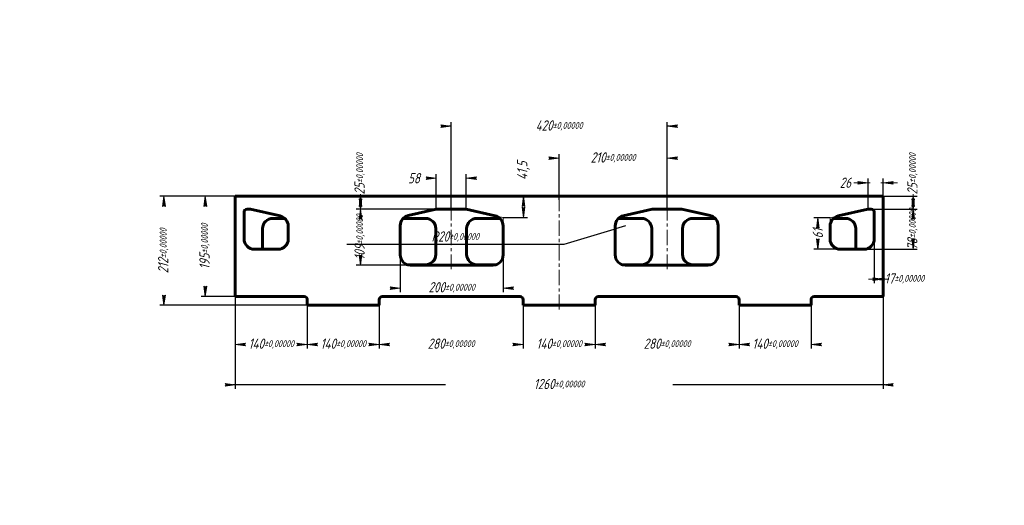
# Model space of a CAD drawing. Header units: millimetres. Extents: x 0 to 841, y 0 to 594.
# Tile 6 of 9: x 0 to 479, y 358 to 594. Entities that reach past the tile are written whole.
import ezdxf

# ---------------------------------------------------------------- set-up
doc = ezdxf.new("R2010")
doc.units = ezdxf.units.MM
for name, pattern in [('K5LT_AXLED', [12, 7.5, -1.5, 1.5, -1.5]), ('K5LT_BASIC', [0]), ('K5LT_THIN', [0])]:
    doc.linetypes.add(name, pattern=pattern)
doc.layers.add('Системный слой', color=7, linetype='Continuous')
doc.styles.add('KDIMTEXTSTYLE', font='GOST_AU.SHX', dxfattribs={"width": 0.96, "oblique": 15, "height": 5})
doc.dimstyles.new('KDIMSTYLE (0.25)', dxfattribs={"dimtxt": 5, "dimasz": 1, "dimexe": 2, "dimexo": 0, "dimgap": 1, "dimtad": 1, "dimlfac": 4, "dimtxsty": 'KDIMTEXTSTYLE', "dimsah": 1, "dimcen": 0, "dimdle": 1, "dimadec": 0, "dimazin": 0, "dimtfac": 0.667, "dimtmove": 0, "dimatfit": 3, "dimfxl": 1, "dimtvp": 1, "dimtolj": 1, "dimtzin": 0, "dimarcsym": 0})

# ---------------------------------------------------------------- blocks, each defined once
blk = doc.blocks.new('KDIMARROW_01')
at = {"layer": 'Системный слой'}
blk.add_hatch(color=0, dxfattribs=at).paths.add_polyline_path([(-5, -0.6582624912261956), (0, 0), (-5, 0.658262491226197), (-4.5, 5.51091059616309e-16)])
at = {"layer": 'Системный слой', "color": 0, "linetype": 'K5LT_THIN', "lineweight": 18}
for p, q in [((-4.5, 5.51091059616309e-16), (-5, 0.658262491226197)), ((-5, 0.658262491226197), (0, 0)), ((0, 0), (-5, -0.6582624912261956)), ((-5, -0.6582624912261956), (-4.5, 5.51091059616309e-16)), ((0, 0), (-1, 0))]:
    blk.add_line(p, q, dxfattribs=at)
blk = doc.blocks.new('KDIMARROW_02')
at = {"layer": 'Системный слой'}
blk.add_hatch(color=0, dxfattribs=at).paths.add_polyline_path([(4.5, -5.51091059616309e-16), (5, 0.6582624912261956), (0, 0), (5, -0.658262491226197)])
at = {"layer": 'Системный слой', "color": 0, "linetype": 'K5LT_THIN', "lineweight": 18}
for p, q in [((0, 0), (-1, 0)), ((5, 0.6582624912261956), (0, 0)), ((0, 0), (5, -0.658262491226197)), ((0, 0), (7, -8.572527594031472e-16)), ((4.5, -5.51091059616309e-16), (5, 0.6582624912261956)), ((5, -0.658262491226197), (4.5, -5.51091059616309e-16))]:
    blk.add_line(p, q, dxfattribs=at)

msp = doc.modelspace()

# ---------------------------------------------------------------- linework, layer by layer
at = {"layer": 'Системный слой', "color": 150, "linetype": 'K5LT_BASIC', "lineweight": 60, "true_color": 0x0080ff}
for p, q in [((104.845256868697, 508.2030336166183), (419.845256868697, 508.2030336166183)), ((104.845256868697, 459.4530336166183), (104.845256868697, 508.2030336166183)), ((419.845256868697, 508.2030336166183), (419.845256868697, 459.4530336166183)), ((109.095256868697, 500.4530336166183), (109.095256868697, 487.4530336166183)), ((110.5952568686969, 501.9530336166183), (111.9091453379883, 501.9530336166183)), ((126.7093808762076, 498.6088074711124), (112.2433825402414, 501.9153213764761)), ((202.6121222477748, 501.9530336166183), (188.9811328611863, 498.8373788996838)), ((202.6121222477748, 501.9530336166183), (217.0783914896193, 501.9530336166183)), ((231.2093808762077, 498.7230931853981), (217.0783914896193, 501.9530336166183)), ((293.4811328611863, 498.7230931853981), (307.6121222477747, 501.9530336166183)), ((322.0783914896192, 501.9530336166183), (307.6121222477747, 501.9530336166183)), ((322.0783914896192, 501.9530336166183), (335.7093808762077, 498.8373788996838)), ((397.9811328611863, 498.6088074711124), (412.4471311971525, 501.9153213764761)), ((414.095256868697, 501.9530336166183), (412.7813683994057, 501.9530336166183)), ((415.595256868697, 500.4530336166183), (415.595256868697, 487.4530336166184)), ((128.937803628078, 497.4530336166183), (123.095256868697, 497.4530336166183)), ((130.595256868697, 487.4530336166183), (130.595256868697, 493.734514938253)), ((185.095256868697, 493.9630863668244), (185.095256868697, 479.7030336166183)), ((197.345256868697, 497.4530336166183), (186.5147166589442, 497.4530336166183)), ((233.5607301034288, 497.4530336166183), (222.345256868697, 497.4530336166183)), ((235.095256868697, 479.7030336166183), (235.095256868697, 493.8488006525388)), ((289.595256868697, 479.7030336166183), (289.595256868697, 493.8488006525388)), ((291.1297836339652, 497.4530336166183), (302.3452568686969, 497.4530336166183)), ((327.345256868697, 497.4530336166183), (338.1757970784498, 497.4530336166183)), ((339.595256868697, 493.9630863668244), (339.595256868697, 479.7030336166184)), ((394.095256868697, 487.4530336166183), (394.095256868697, 493.734514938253)), ((395.752710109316, 497.4530336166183), (401.595256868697, 497.4530336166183)), ((118.095256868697, 492.4530336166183), (118.095256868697, 482.4530336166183)), ((202.345256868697, 479.9530336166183), (202.345256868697, 492.4530336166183)), ((217.345256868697, 492.4530336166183), (217.345256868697, 479.9530336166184)), ((307.345256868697, 492.4530336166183), (307.345256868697, 479.9530336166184)), ((322.345256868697, 479.9530336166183), (322.345256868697, 492.4530336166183)), ((406.595256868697, 492.4530336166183), (406.595256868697, 482.4530336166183)), ((114.095256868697, 482.4530336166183), (125.595256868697, 482.4530336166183)), ((410.595256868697, 482.4530336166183), (399.095256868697, 482.4530336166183)), ((188.5340073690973, 474.9530336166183), (197.345256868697, 474.9530336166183)), ((190.095256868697, 474.7030336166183), (230.095256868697, 474.7030336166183)), ((222.345256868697, 474.9530336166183), (231.6565063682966, 474.9530336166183)), ((302.3452568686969, 474.9530336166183), (293.0340073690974, 474.9530336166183)), ((334.595256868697, 474.7030336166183), (294.595256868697, 474.7030336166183)), ((336.1565063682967, 474.9530336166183), (327.345256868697, 474.9530336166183)), ((104.845256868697, 459.4530336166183), (138.345256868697, 459.4530336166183)), ((139.845256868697, 457.9530336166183), (139.845256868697, 455.2030336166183)), ((174.845256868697, 455.2030336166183), (139.845256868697, 455.2030336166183)), ((174.845256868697, 455.2030336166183), (174.845256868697, 457.9530336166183)), ((176.345256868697, 459.4530336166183), (243.345256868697, 459.4530336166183)), ((244.845256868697, 457.9530336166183), (244.845256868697, 455.2030336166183)), ((279.845256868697, 455.2030336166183), (244.845256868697, 455.2030336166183)), ((279.845256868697, 457.9530336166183), (279.845256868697, 455.2030336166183)), ((348.345256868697, 459.4530336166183), (281.345256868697, 459.4530336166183)), ((349.845256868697, 455.2030336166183), (349.845256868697, 457.9530336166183)), ((384.845256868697, 455.2030336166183), (349.845256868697, 455.2030336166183)), ((384.845256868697, 457.9530336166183), (384.845256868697, 455.2030336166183)), ((419.845256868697, 459.4530336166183), (386.345256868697, 459.4530336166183))]:
    msp.add_line(p, q, dxfattribs=at)
at = {"layer": 'Системный слой', "color": 30, "linetype": 'K5LT_AXLED', "lineweight": 18, "true_color": 0xff8000}
for p, q in [((262.345256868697, 508.4530336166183), (262.345256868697, 453.2030336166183)), ((209.845256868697, 503.9530336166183), (209.845256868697, 472.7018868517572)), ((314.8452568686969, 503.9530336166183), (314.8452568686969, 472.7018868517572))]:
    msp.add_line(p, q, dxfattribs=at)
at = {"layer": 'Системный слой', "color": 7, "linetype": 'K5LT_THIN', "lineweight": 18}
for p, q in [((235.095256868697, 497.8348929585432), (231.2093808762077, 498.7230931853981)), ((394.095256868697, 497.7206072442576), (397.9811328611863, 498.6088074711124)), ((235.095256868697, 497.8348929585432), (235.095256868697, 493.8488006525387)), ((394.095256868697, 497.7206072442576), (394.095256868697, 493.7345149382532))]:
    msp.add_line(p, q, dxfattribs=at)
at = {"layer": 'Системный слой', "color": 150, "linetype": 'K5LT_BASIC', "lineweight": 60, "true_color": 0x0080ff}
for centre, radius, start, end in [((110.595256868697, 500.4530336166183), 1.500000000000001, 90, 179.9999999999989), ((111.9091453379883, 500.4530336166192), 1.499999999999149, 77.12499844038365, 90.00000000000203), ((125.595256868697, 493.734514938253), 5.000000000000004, 1.831999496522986e-12, 77.12499844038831), ((190.095256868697, 493.9630863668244), 5.000000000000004, 102.8750015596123, 180), ((230.095256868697, 493.8488006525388), 5.000000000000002, 0, 77.1249984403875), ((294.595256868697, 493.8488006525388), 5.000000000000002, 102.8750015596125, 180), ((334.595256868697, 493.9630863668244), 5.000000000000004, 0, 77.1249984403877), ((399.095256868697, 493.734514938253), 5.000000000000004, 102.8750015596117, 179.9999999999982), ((414.095256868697, 500.4530336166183), 1.500000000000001, 1.144999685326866e-12, 90), ((123.095256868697, 492.4530336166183), 5.000000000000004, 90, 180), ((197.345256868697, 492.4530336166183), 5.000000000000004, 0, 90.00000000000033), ((222.345256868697, 492.4530336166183), 4.999999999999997, 90, 180.0000000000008), ((302.345256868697, 492.4530336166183), 4.999999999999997, 359.9999999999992, 90), ((327.345256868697, 492.4530336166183), 5.000000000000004, 89.9999999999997, 180), ((401.595256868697, 492.4530336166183), 5.000000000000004, 0, 90), ((114.095256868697, 487.4530336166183), 5.000000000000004, 179.9999999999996, 270), ((125.595256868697, 487.4530336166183), 5.000000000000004, 270, 0), ((399.095256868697, 487.4530336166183), 5.000000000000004, 180, 270), ((410.595256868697, 487.4530336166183), 5.000000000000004, 270, 4.071109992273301e-13), ((190.095256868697, 479.7030336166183), 5.000000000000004, 179.9999999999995, 270), ((197.345256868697, 479.9530336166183), 5.000000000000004, 270, 3.053332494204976e-13), ((222.345256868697, 479.9530336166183), 4.999999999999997, 179.9999999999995, 270), ((230.095256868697, 479.7030336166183), 4.999999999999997, 270, 4.071109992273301e-13), ((294.595256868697, 479.7030336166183), 4.999999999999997, 179.9999999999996, 270), ((302.345256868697, 479.9530336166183), 4.999999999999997, 270, 4.579998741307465e-13), ((327.345256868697, 479.9530336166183), 5.000000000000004, 179.9999999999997, 270), ((334.595256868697, 479.7030336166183), 5.000000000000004, 270, 4.579998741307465e-13), ((138.345256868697, 457.9530336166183), 1.500000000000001, 0, 90), ((138.345256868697, 457.9530336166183), 1.500000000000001, 0, 90), ((176.345256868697, 457.9530336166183), 1.500000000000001, 90, 180), ((243.345256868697, 457.9530336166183), 1.500000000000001, 0, 90), ((243.345256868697, 457.9530336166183), 1.500000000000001, 0, 90), ((281.345256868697, 457.9530336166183), 1.500000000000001, 90, 180), ((281.345256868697, 457.9530336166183), 1.500000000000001, 90, 180), ((348.345256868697, 457.9530336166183), 1.500000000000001, 0, 90), ((386.345256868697, 457.9530336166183), 1.500000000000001, 90, 180), ((386.345256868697, 457.9530336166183), 1.500000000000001, 90, 180)]:
    msp.add_arc(centre, radius, start, end, dxfattribs=at)
msp.add_open_spline([(412.4471311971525, 501.9153213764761), (412.5571252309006, 501.9404628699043), (412.6685376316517, 501.9530336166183), (412.7813683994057, 501.9530336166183)], degree=3, dxfattribs=at)

# ---------------------------------------------------------------- dimensions: what is measured, and where the dimension line sits
at = {"layer": 'Системный слой', "color": 7}
for base, p1, p2, location, override in [((209.845256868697, 542.2127377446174), (314.8452568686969, 501.9530336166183), (209.845256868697, 501.9530336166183), (262.345256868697, 542.2127377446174), {"dimexo": 0, "dimpost": '\\H5.0;\\W0.965;\\Q15;<>', "dimblk1": 'KDIMARROW_01', "dimblk2": 'KDIMARROW_01', "dimse1": 0, "dimse2": 0, "dimclrt": 7, "dimtol": 1, "dimtp": 0, "dimtm": 0, "dimtdec": 5, "dimtolj": 1}), ((262.345256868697, 526.6694394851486), (314.8452568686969, 508.2030336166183), (262.345256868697, 506.4530336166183), (288.5952568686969, 526.6694394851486), {"dimexo": 0, "dimpost": '\\H5.0;\\W0.965;\\Q15;<>', "dimblk1": 'KDIMARROW_01', "dimblk2": 'KDIMARROW_01', "dimse1": 0, "dimse2": 0, "dimclrt": 7, "dimtol": 1, "dimtp": 0, "dimtm": 0, "dimtdec": 5, "dimtolj": 1}), ((415.595256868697, 467.8984124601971), (419.845256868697, 499.7852024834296), (415.595256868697, 499.6470290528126), (430.2807984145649, 467.8984124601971), {"dimexo": 0, "dimpost": '\\H5.0;\\W0.965;\\Q15;<>', "dimblk1": 'KDIMARROW_02', "dimblk2": 'KDIMARROW_02', "dimse1": 0, "dimse2": 0, "dimclrt": 7, "dimtol": 1, "dimtp": 0, "dimtm": 0, "dimtdec": 5, "dimtolj": 1}), ((185.095256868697, 463.5932588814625), (235.095256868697, 479.7030336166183), (185.095256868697, 479.7030336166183), (210.095256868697, 463.5932588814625), {"dimexo": 0, "dimpost": '\\H5.0;\\W0.965;\\Q15;<>', "dimblk1": 'KDIMARROW_01', "dimblk2": 'KDIMARROW_01', "dimse1": 0, "dimse2": 0, "dimclrt": 7, "dimtol": 1, "dimtp": 0, "dimtm": 0, "dimtdec": 5, "dimtolj": 1}), ((104.845256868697, 416.5729918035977), (419.845256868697, 459.4530336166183), (104.845256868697, 459.4530336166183), (262.345256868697, 416.5729918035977), {"dimexo": 0, "dimpost": '\\H5.0;\\W0.965;\\Q15;<>', "dimblk1": 'KDIMARROW_01', "dimblk2": 'KDIMARROW_01', "dimse1": 0, "dimse2": 0, "dimclrt": 7, "dimtol": 1, "dimtp": 0, "dimtm": 0, "dimtdec": 5, "dimtolj": 1}), ((139.845256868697, 436.1828480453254), (104.845256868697, 459.4530336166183), (139.845256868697, 455.2030336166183), (122.345256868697, 436.1828480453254), {"dimexo": 0, "dimpost": '\\H5.0;\\W0.965;\\Q15;<>', "dimblk1": 'KDIMARROW_01', "dimblk2": 'KDIMARROW_01', "dimse1": 0, "dimse2": 0, "dimclrt": 7, "dimtol": 1, "dimtp": 0, "dimtm": 0, "dimtdec": 5, "dimtolj": 1}), ((174.845256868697, 436.1828480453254), (139.845256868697, 455.2030336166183), (174.845256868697, 455.2030336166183), (157.345256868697, 436.1828480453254), {"dimexo": 0, "dimpost": '\\H5.0;\\W0.965;\\Q15;<>', "dimblk1": 'KDIMARROW_01', "dimblk2": 'KDIMARROW_01', "dimse1": 0, "dimse2": 0, "dimclrt": 7, "dimtol": 1, "dimtp": 0, "dimtm": 0, "dimtdec": 5, "dimtolj": 1}), ((244.845256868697, 436.1828480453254), (174.845256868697, 455.2030336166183), (244.845256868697, 455.2030336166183), (209.845256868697, 436.1828480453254), {"dimexo": 0, "dimpost": '\\H5.0;\\W0.965;\\Q15;<>', "dimblk1": 'KDIMARROW_01', "dimblk2": 'KDIMARROW_01', "dimse1": 0, "dimse2": 0, "dimclrt": 7, "dimtol": 1, "dimtp": 0, "dimtm": 0, "dimtdec": 5, "dimtolj": 1}), ((244.845256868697, 436.1828480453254), (279.845256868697, 455.2030336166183), (244.845256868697, 455.2030336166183), (262.345256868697, 436.1828480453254), {"dimexo": 0, "dimpost": '\\H5.0;\\W0.965;\\Q15;<>', "dimblk1": 'KDIMARROW_01', "dimblk2": 'KDIMARROW_01', "dimse1": 0, "dimse2": 0, "dimclrt": 7, "dimtol": 1, "dimtp": 0, "dimtm": 0, "dimtdec": 5, "dimtolj": 1}), ((279.845256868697, 436.1828480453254), (349.845256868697, 455.2030336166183), (279.845256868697, 455.2030336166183), (314.845256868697, 436.1828480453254), {"dimexo": 0, "dimpost": '\\H5.0;\\W0.965;\\Q15;<>', "dimblk1": 'KDIMARROW_01', "dimblk2": 'KDIMARROW_01', "dimse1": 0, "dimse2": 0, "dimclrt": 7, "dimtol": 1, "dimtp": 0, "dimtm": 0, "dimtdec": 5, "dimtolj": 1}), ((349.845256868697, 436.1828480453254), (384.845256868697, 455.2030336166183), (349.845256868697, 455.2030336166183), (367.345256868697, 436.1828480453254), {"dimexo": 0, "dimpost": '\\H5.0;\\W0.965;\\Q15;<>', "dimblk1": 'KDIMARROW_01', "dimblk2": 'KDIMARROW_01', "dimse1": 0, "dimse2": 0, "dimclrt": 7, "dimtol": 1, "dimtp": 0, "dimtm": 0, "dimtdec": 5, "dimtolj": 1})]:
    msp.add_linear_dim(base=base, p1=p1, p2=p2, location=location, dimstyle='KDIMSTYLE (0.25)', override=override, dxfattribs=at).render()
for base, p1, p2, location, text in [((244.9680342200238, 508.2030336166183), (235.095256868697, 497.8348929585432), (235.095256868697, 508.2030336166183), (244.9680342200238, 520.6538030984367), '\\H5.0;\\W0.965;\\Q15;\\H5.0;\\W0.965;\\Q15;\\Q15;41,5'), ((388.1185443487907, 497.7206072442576), (401.2071463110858, 482.4530336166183), (394.095256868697, 497.7206072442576), (388.1185443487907, 490.086820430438), '\\H5.0;\\W0.965;\\Q15;\\H5.0;\\W0.965;\\Q15;\\Q15;61')]:
    msp.add_linear_dim(base=base, p1=p1, p2=p2, angle=90, location=location, text=text, dimstyle='KDIMSTYLE (0.25)', override={"dimexo": 0, "dimblk1": 'KDIMARROW_01', "dimblk2": 'KDIMARROW_01', "dimse1": 0, "dimse2": 0, "dimclrt": 7, "dimtolj": 1}, dxfattribs=at).render()
for base, p1, p2, location, override in [((165.675058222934, 501.9530336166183), (205.1329383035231, 508.2030336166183), (204.7841266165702, 501.9530336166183), (165.675058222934, 519.0895959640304), {"dimexo": 0, "dimpost": '\\H5.0;\\W0.965;\\Q15;<>', "dimblk1": 'KDIMARROW_02', "dimblk2": 'KDIMARROW_02', "dimse1": 0, "dimse2": 0, "dimclrt": 7, "dimtol": 1, "dimtp": 0, "dimtm": 0, "dimtdec": 5, "dimtolj": 1}), ((434.4903543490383, 501.9530336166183), (413.4469442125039, 508.2030336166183), (414.095256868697, 501.9530336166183), (434.4903543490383, 519.0895959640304), {"dimexo": 0, "dimpost": '\\H5.0;\\W0.965;\\Q15;<>', "dimblk1": 'KDIMARROW_02', "dimblk2": 'KDIMARROW_02', "dimse1": 0, "dimse2": 0, "dimclrt": 7, "dimtol": 1, "dimtp": 0, "dimtm": 0, "dimtdec": 5, "dimtolj": 1}), ((70.170694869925, 508.2030336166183), (139.845256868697, 455.2030336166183), (105.5952568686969, 508.2030336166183), (70.170694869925, 481.7030336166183), {"dimexo": 0, "dimpost": '\\H5.0;\\W0.965;\\Q15;<>', "dimblk1": 'KDIMARROW_01', "dimblk2": 'KDIMARROW_01', "dimse1": 0, "dimse2": 0, "dimclrt": 7, "dimtol": 1, "dimtp": 0, "dimtm": 0, "dimtdec": 5, "dimtolj": 1}), ((90.27019865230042, 508.2030336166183), (105.5952568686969, 459.4530336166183), (105.5952568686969, 508.2030336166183), (90.27019865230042, 483.8280336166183), {"dimexo": 0, "dimpost": '\\H5.0;\\W0.965;\\Q15;<>', "dimblk1": 'KDIMARROW_01', "dimblk2": 'KDIMARROW_01', "dimse1": 0, "dimse2": 0, "dimclrt": 7, "dimtol": 1, "dimtp": 0, "dimtm": 0, "dimtdec": 5, "dimtolj": 1}), ((165.675058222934, 501.9530336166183), (202.6891495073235, 474.7030336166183), (204.7841266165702, 501.9530336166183), (165.675058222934, 488.3280336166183), {"dimexo": 0, "dimpost": '\\H5.0;\\W0.965;\\Q15;<>', "dimblk1": 'KDIMARROW_01', "dimblk2": 'KDIMARROW_01', "dimse1": 0, "dimse2": 0, "dimclrt": 7, "dimtol": 1, "dimtp": 0, "dimtm": 0, "dimtdec": 5, "dimtolj": 1}), ((434.4903543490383, 501.9530336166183), (399.095256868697, 482.4530336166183), (413.4383126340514, 501.9530336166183), (434.4903543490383, 492.2030336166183), {"dimexo": 0, "dimpost": '\\H5.0;\\W0.965;\\Q15;<>', "dimblk1": 'KDIMARROW_01', "dimblk2": 'KDIMARROW_01', "dimse1": 0, "dimse2": 0, "dimclrt": 7, "dimtol": 1, "dimtp": 0, "dimtm": 0, "dimtdec": 5, "dimtolj": 1})]:
    msp.add_linear_dim(base=base, p1=p1, p2=p2, angle=90, location=location, dimstyle='KDIMSTYLE (0.25)', override=override, dxfattribs=at).render()
for base, p1, p2, location, text, override in [((202.6121222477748, 516.9530336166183), (217.0783914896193, 501.9530336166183), (202.6121222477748, 501.9530336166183), (191.7491632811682, 516.9530336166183), '\\H5.0;\\W0.965;\\Q15;\\H5.0;\\W0.965;\\Q15;\\Q15;58', {"dimexo": 0, "dimblk1": 'KDIMARROW_01', "dimblk2": 'KDIMARROW_01', "dimse1": 0, "dimse2": 0, "dimclrt": 7, "dimtolj": 1}), ((419.845256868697, 514.7931529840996), (412.6121222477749, 501.9530336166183), (419.845256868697, 508.2030336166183), (401.548075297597, 514.7931529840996), '\\H5.0;\\W0.965;\\Q15;\\H5.0;\\W0.965;\\Q15;\\Q15;26', {"dimexo": 0, "dimblk1": 'KDIMARROW_02', "dimblk2": 'KDIMARROW_02', "dimse1": 0, "dimse2": 0, "dimclrt": 7, "dimtolj": 1})]:
    msp.add_linear_dim(base=base, p1=p1, p2=p2, location=location, text=text, dimstyle='KDIMSTYLE (0.25)', override=override, dxfattribs=at).render()
msp.add_radius_dim(center=(294.595256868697, 493.8488006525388), radius=5.000000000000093, location=(264.6387848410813, 484.7628845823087), dimstyle='KDIMSTYLE (0.25)', override={"dimtih": 1, "dimtoh": 1, "dimpost": '\\H5.0;\\W0.965;\\Q15;<>', "dimblk2": 'KDIMARROW_01', "dimclrt": 7, "dimtol": 1, "dimtp": 0, "dimtm": 0, "dimtdec": 5, "dimtmove": 1, "dimtolj": 1}, dxfattribs=at).render()

doc.saveas('drawing.dxf')
